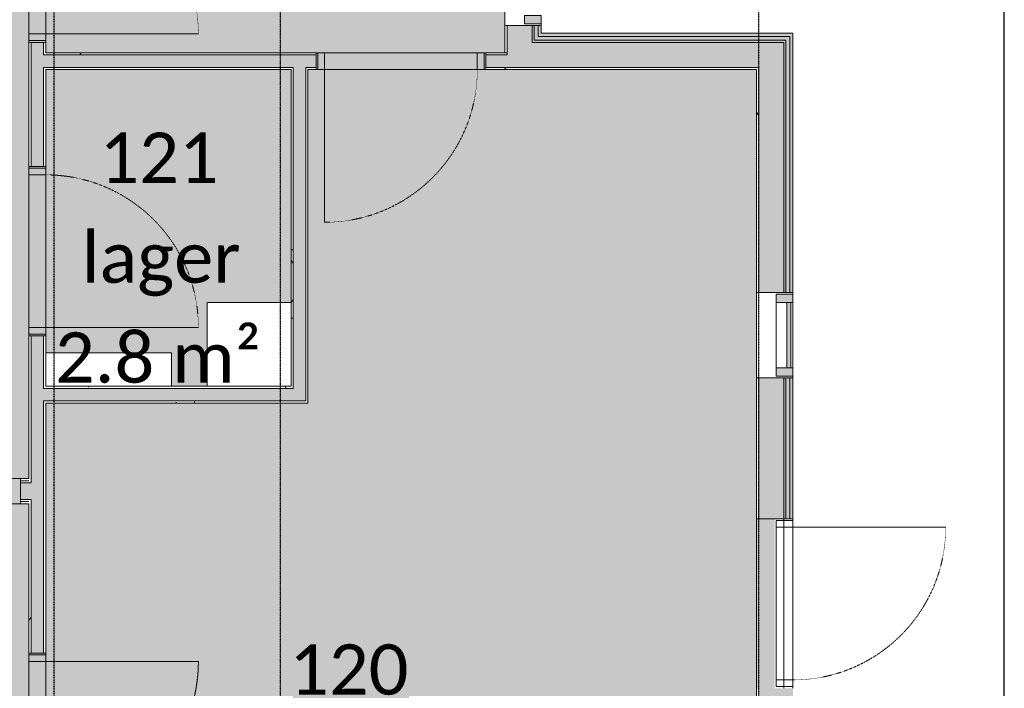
# Model space of a CAD drawing. Header units: millimetres. Extents: x -66110 to 16285, y -16697 to 38719.
# Tile 48 of 55: x -14005 to -8137, y 23600 to 27585. Entities that reach past the tile are written whole.
import ezdxf

# ---------------------------------------------------------------- set-up
doc = ezdxf.new("R2010")
doc.units = ezdxf.units.MM
for name, pattern in [('Dash 1mm', [2, 1, -1]), ('Grid Line', [5, 2, -1, 1, -1]), ('Overhead', [3.96875, 2.38125, -1.5875])]:
    doc.linetypes.add(name, pattern=pattern)
for name, color, linetype, lineweight in [('Curtain Panels', 7, 'Continuous', 9), ('Curtain Wall Mullions', 7, 'Continuous', 18), ('Doors', 7, 'Dash 1mm', 9), ('IfcAnnotation', 7, 'Continuous', 9), ('IfcCurtainWall', 7, 'Continuous', 9), ('IfcDoor', 7, 'Continuous', 9), ('IfcGrid', 7, 'Continuous', 9), ('IfcSlab', 7, 'Continuous', 9), ('IfcWall', 7, 'Continuous', 9), ('Not Exported', 7, 'Continuous', 9)]:
    doc.layers.add(name, color=color, linetype=linetype, lineweight=lineweight)
doc.layers.add('IfcFurniture', color=9, linetype='Continuous', lineweight=9, true_color=0x808080)
doc.styles.add('Calibri', font='calibri.ttf', dxfattribs={"height": 300})
pattern_1 = [(0, (0, 0), (812.8, 203.2), [67.056, -542.544, 67.056, -542.544, -3251.2]), (0, (0, 0), (812.8, 203.2), [-1219.2, 67.056, -1152.144, 67.056, -542.544, -1422.4]), (0, (0, 0), (812.8, 203.2), [-3048, 67.056, -339.344, 67.056, -948.944]), (120, (304.8, 101.6), (-582.3764, 602.3054), [67.056, -542.544, 67.056, -542.544, -3251.2]), (120, (304.8, 101.6), (-582.3764, 602.3054), [-1219.2, 67.056, -1152.144, 67.056, -542.544, -1422.4]), (120, (304.8, 101.6), (-582.3764, 602.3054), [-3048, 67.056, -339.344, 67.056, -948.944]), (240, (406.4, 508), (-230.4236, -805.5054), [67.056, -542.544, 67.056, -542.544, -3251.2]), (240, (406.4, 508), (-230.4236, -805.5054), [-1219.2, 67.056, -1152.144, 67.056, -542.544, -1422.4]), (240, (406.4, 508), (-230.4236, -805.5054), [-3048, 67.056, -339.344, 67.056, -948.944])]

# ---------------------------------------------------------------- blocks, each defined once
blk = doc.blocks.new('ARK_2119_70_0_rvt-1-plan 01 ny 200')
at = {"layer": 'IfcSlab'}
blk.add_line((-9396, 24610), (-9396, 23600), dxfattribs=at)
blk = doc.blocks.new('Dør Enkel - D10x21-1549421-plan 01 ny 200')
at = {"layer": 'Doors', "linetype": 'Continuous'}
for p, q in [((455, 50), (455, 960)), ((-495, -50), (-495, 50)), ((-495, 50), (-455, 50)), ((-455, 50), (-455, -50)), ((455, 50), (455, -50)), ((455, 50), (495, 50)), ((495, 50), (495, -50)), ((-455, -50), (-495, -50)), ((495, -50), (455, -50))]:
    blk.add_line(p, q, dxfattribs=at)
at = {"layer": 'Doors'}
blk.add_arc((455, 50), 910, 90, 180, dxfattribs=at)
at = {"layer": 'IfcDoor'}
for p, q in [((-455, 50), (455, 50)), ((-455, -50), (455, -50))]:
    blk.add_line(p, q, dxfattribs=at)
blk = doc.blocks.new('Dør Enkel_Glassfelt - D10x21__Glassfelt-1556728-plan 01 ny 200')
at = {"layer": 'Doors', "color": 150, "linetype": 'Continuous', "true_color": 0x0080ff}
blk.add_line((455, 50), (455, 960), dxfattribs=at)
at = {"layer": 'Doors', "linetype": 'Continuous'}
for p, q in [((-495, -50), (-495, 50)), ((-495, 50), (-455, 50)), ((-455, 50), (-455, -50)), ((455, 50), (455, -50)), ((455, 50), (495, 50)), ((495, 50), (495, -50)), ((-455, -50), (-495, -50)), ((495, -50), (455, -50))]:
    blk.add_line(p, q, dxfattribs=at)
at = {"layer": 'Doors'}
blk.add_arc((455, 50), 910, 90, 180, dxfattribs=at)
at = {"layer": 'IfcDoor'}
for p, q in [((-455, 50), (455, 50)), ((-455, -50), (455, -50))]:
    blk.add_line(p, q, dxfattribs=at)
blk = doc.blocks.new('Dør Enkel_Glassfelt - D10x21__Glassfelt-1552425-plan 01 ny 200')
at = {"layer": 'Doors', "linetype": 'Continuous'}
for p, q in [((-455, 50), (-495, 50)), ((-495, 50), (-495, -50)), ((-455, -50), (-455, 50)), ((455, -50), (455, 50)), ((495, 50), (455, 50)), ((495, -50), (495, 50)), ((-495, -50), (-455, -50)), ((455, -50), (495, -50))]:
    blk.add_line(p, q, dxfattribs=at)
at = {"layer": 'Doors', "color": 150, "linetype": 'Continuous', "true_color": 0x0080ff}
blk.add_line((455, -50), (455, -960), dxfattribs=at)
at = {"layer": 'Doors'}
blk.add_arc((455, -50), 910, 180, 270, dxfattribs=at)
at = {"layer": 'IfcDoor'}
for p, q in [((-455, 50), (455, 50)), ((-455, -50), (455, -50))]:
    blk.add_line(p, q, dxfattribs=at)
blk = doc.blocks.new('_furniture_boks instance - _furniture_boks instance-1749344-plan 01 ny 200')
at = {"layer": 'IfcFurniture'}
for p, q in [((375, 100), (-375, 100)), ((-375, 100), (-375, -100)), ((375, -100), (375, 100)), ((-375, -100), (375, -100))]:
    blk.add_line(p, q, dxfattribs=at)
blk = doc.blocks.new('Rectangular Mullion - 50x100 høyre-1697099-plan 01 ny 200')
at = {"layer": 'IfcCurtainWall', "true_color": 0xa62f11}
h = blk.add_hatch(color=24, dxfattribs=at)
h.paths.add_polyline_path([(0, 50), (-1, 50), (0, -50)])
h.paths.add_polyline_path([(-10, 50), (-60, 50), (-60, -50), (-10, -50)])
at = {"layer": 'Curtain Wall Mullions'}
for p, q in [((-60, 50), (-60, -50)), ((-10, 50), (-60, 50)), ((-10, -50), (-10, 50)), ((0, 50), (-1, 50)), ((-1, 50), (-1, -50)), ((0, -50), (0, 50)), ((-60, -50), (-10, -50)), ((-1, -50), (0, -50))]:
    blk.add_line(p, q, dxfattribs=at)
blk = doc.blocks.new('System Panel - Gf100-1568728-plan 01 ny 200')
at = {"layer": 'IfcCurtainWall', "true_color": 0x80ffff}
blk.add_hatch(color=131, dxfattribs=at).paths.add_polyline_path([(-195, -12.5), (-195, -37.5), (195, -37.5), (195, -12.5), (37.2, -12.5)])
at = {"layer": 'Curtain Panels'}
for p, q in [((-195, -12.5), (195, -12.5)), ((-195, -37.5), (-195, -12.5)), ((195, -37.5), (-195, -37.5)), ((195, -37.5), (195, -12.5))]:
    blk.add_line(p, q, dxfattribs=at)
blk = doc.blocks.new('Rectangular Mullion - 50x100 høyre-1566875-plan 01 ny 200')
at = {"layer": 'IfcCurtainWall'}
for p, q in [((-17599.6, 32604.1), (-17989.6, 32604.1)), ((-17989.6, 32504.1), (-17599.6, 32504.1))]:
    blk.add_line(p, q, dxfattribs=at)
blk = doc.blocks.new('Rectangular Mullion - 50x100 venstre-V15-plan 01 ny 200')
at = {"layer": 'IfcCurtainWall', "lineweight": 18, "true_color": 0xa62f11}
h = blk.add_hatch(color=24, dxfattribs=at)
h.paths.add_polyline_path([(-60, -50), (-60, 50), (-10, 50), (-10, -50)])
h.paths.add_polyline_path([(-1, 50), (0, 50), (-1, -17.5)])
at = {"layer": 'Curtain Wall Mullions'}
for p, q in [((-60, 50), (-60, -50)), ((-60, 50), (-10, 50)), ((-10, -50), (-10, 50)), ((0, 50), (-1, 50)), ((-1, 50), (-1, -50)), ((0, -50), (0, 50)), ((-60, -50), (-10, -50)), ((0, -50), (-1, -50))]:
    blk.add_line(p, q, dxfattribs=at)
blk = doc.blocks.new('Rectangular Mullion - 50x100 høyre-V16-plan 01 ny 200')
at = {"layer": 'IfcCurtainWall', "true_color": 0xa62f11}
h = blk.add_hatch(color=24, dxfattribs=at)
h.paths.add_polyline_path([(0, 50), (-1, 50), (0, -17.5)])
h.paths.add_polyline_path([(-10, -17.5), (-10, 50), (-60, 50), (-60, -50), (-10, -50)])
at = {"layer": 'Curtain Wall Mullions'}
for p, q in [((-60, 50), (-60, -50)), ((-60, 50), (-10, 50)), ((-10, -50), (-10, 50)), ((0, 50), (-1, 50)), ((-1, 50), (-1, -50)), ((0, -50), (0, 50)), ((-60, -50), (-10, -50)), ((0, -50), (-1, -50))]:
    blk.add_line(p, q, dxfattribs=at)
blk = doc.blocks.new('_furniture_boks instance - _furniture_boks instance-1749343-plan 01 ny 200')
at = {"layer": 'IfcFurniture'}
for p, q in [((250, 250), (-250, 250)), ((-250, 250), (-250, -250)), ((250, -250), (250, 250)), ((-250, -250), (250, -250))]:
    blk.add_line(p, q, dxfattribs=at)
blk = doc.blocks.new('Dør Enkel_Glassfelt - YD 10x21 glassfelt-1572826-plan 01 ny 200')
at = {"layer": 'Doors', "linetype": 'Continuous'}
for p, q in [((-455, -8.3), (-495, -8.3)), ((-495, -8.3), (-495, -108.3)), ((-455, -108.3), (-455, -8.3)), ((455, -108.3), (455, -8.3)), ((495, -8.3), (455, -8.3)), ((495, -108.3), (495, -8.3)), ((-495, -108.3), (-455, -108.3)), ((455, -108.3), (495, -108.3))]:
    blk.add_line(p, q, dxfattribs=at)
at = {"layer": 'Doors', "color": 150, "linetype": 'Continuous', "true_color": 0x0080ff}
blk.add_line((455, -108.3), (455, -1018.3), dxfattribs=at)
at = {"layer": 'Doors'}
blk.add_arc((455, -108.3), 910, 180, 270, dxfattribs=at)
at = {"layer": 'IfcDoor'}
for p, q in [((-455, -8.3), (455, -8.3)), ((-455, -108.3), (455, -108.3))]:
    blk.add_line(p, q, dxfattribs=at)

msp = doc.modelspace()

# ---------------------------------------------------------------- hatches: boundary and pattern name
at = {"layer": 'IfcWall', "true_color": 0xffffcd}
h = msp.add_hatch(color=7, dxfattribs=at)
h.paths.add_polyline_path([(-10950, 27300), (-10950, 27550), (-11100, 27550), (-11100, 27300), (-11072.8, 27300)])
h.paths.add_polyline_path([(-11100, 29460), (-10950, 29460), (-10950, 29701.8), (-11100, 29701.8)])
h.paths.add_polyline_path([(-10950, 30474.4), (-10950, 31050), (-11100, 30900), (-11100, 30474.4)])
at = {"layer": 'IfcWall', "true_color": 0x787878}
h = msp.add_hatch(dxfattribs=at)
h.set_pattern_fill('FP_1', color=8, style=0, pattern_type=2)
h.set_pattern_definition(pattern_1)
h.paths.add_polyline_path([(-11112.5, 27387.5), (-11100, 27387.5), (-11100, 27550), (-11112.5, 27550)])
h.paths.add_polyline_path([(-11100, 29460), (-11100, 29701.8), (-11112.5, 29701.8), (-11112.5, 29460)])
h.paths.add_polyline_path([(-11112.5, 30474.4), (-11100, 30474.4), (-11100, 30917.7), (-11112.5, 30905.2), (-11112.5, 30570.3)])
h = msp.add_hatch(color=8, dxfattribs=at)
h.paths.add_polyline_path([(-10950, 27450), (-10938, 27450), (-10938, 27550), (-10950, 27550), (-10950, 27462)])
h.paths.add_polyline_path([(-10950, 29460), (-10938, 29460), (-10938, 29701.8), (-10950, 29701.8)])
h.paths.add_polyline_path([(-10950, 30474.4), (-10938, 30474.4), (-10938, 30849.9), (-10950, 30837.9), (-10950, 30570.3)])
at = {"layer": 'IfcWall', "true_color": 0xf0f0f0}
h = msp.add_hatch(color=7, dxfattribs=at)
h.paths.add_polyline_path([(-10915, 27462), (-10915, 27550), (-10938, 27550), (-10938, 27462)])
h.paths.add_polyline_path([(-10938, 29460), (-10915, 29460), (-10915, 29701.8), (-10938, 29701.8)])
h.paths.add_polyline_path([(-10938, 30474.4), (-10915, 30474.4), (-10915, 30855.9), (-10938, 30832.9), (-10938, 30570.3)])
at = {"layer": 'IfcWall', "true_color": 0xa62f11}
h = msp.add_hatch(color=24, dxfattribs=at)
h.paths.add_polyline_path([(-10915, 27485), (-10896, 27485), (-10896, 27550), (-10915, 27550), (-10915, 27504)])
h.paths.add_polyline_path([(-10896, 29460), (-10896, 29701.8), (-10915, 29701.8), (-10915, 29460)])
h.paths.add_polyline_path([(-10896, 30474.4), (-10896, 30842.4), (-10915, 30823.4), (-10915, 30474.4)])
at = {"layer": 'IfcWall', "true_color": 0x787878}
h = msp.add_hatch(dxfattribs=at)
h.set_pattern_fill('FP_1', color=8, style=0, pattern_type=2)
h.set_pattern_definition(pattern_1)
h.paths.add_polyline_path([(-13950, 21587.6), (-13937.5, 21587.6), (-13937.5, 22800), (-13950, 22800), (-13950, 21600.1)])
h.paths.add_polyline_path([(-13950, 23810), (-13937.5, 23810), (-13937.5, 24725), (-13950, 24725), (-13950, 24700)])
h.paths.add_polyline_path([(-13950, 24825), (-13937.5, 24825), (-13937.5, 25700), (-13950, 25700), (-13950, 24837.5)])
h.paths.add_polyline_path([(-13937.5, 26710), (-13937.5, 27450), (-13950, 27450), (-13950, 26710)])
h.paths.add_polyline_path([(-13937.5, 28460), (-13937.5, 28750), (-13950, 28750), (-13950, 28460)])
at = {"layer": 'IfcWall', "true_color": 0xffffcd}
h = msp.add_hatch(color=7, dxfattribs=at)
h.paths.add_polyline_path([(-13937.5, 21600.1), (-13862.5, 21600.1), (-13862.5, 22800), (-13937.5, 22800), (-13937.5, 21675.1)])
h.paths.add_polyline_path([(-13862.5, 23810), (-13862.5, 25700), (-13937.5, 25700), (-13937.5, 23810)])
h.paths.add_polyline_path([(-13937.5, 26710), (-13862.5, 26710.6), (-13862.5, 27450), (-13937.5, 27450), (-13937.5, 26710.6)])
h.paths.add_polyline_path([(-13937.5, 28460), (-13862.5, 28460), (-13862.5, 28750), (-13937.5, 28750)])
at = {"layer": 'IfcWall', "true_color": 0x787878}
h = msp.add_hatch(dxfattribs=at)
h.set_pattern_fill('FP_1', color=8, style=0, pattern_type=2)
h.set_pattern_definition(pattern_1)
h.paths.add_polyline_path([(-13850, 21675.1), (-13850, 22800), (-13862.5, 22800), (-13862.5, 21675.1)])
h.paths.add_polyline_path([(-13850, 23810), (-13850, 25312.5), (-13862.5, 25312.5), (-13862.5, 23810)])
h.paths.add_polyline_path([(-13862.5, 25387.5), (-13850, 25387.5), (-13850, 25700), (-13862.5, 25700), (-13862.5, 25400)])
h.paths.add_polyline_path([(-13862.5, 26710), (-13850, 26710.6), (-13850, 27300), (-13862.5, 27300), (-13862.5, 26710.6)])
h.paths.add_polyline_path([(-13862.5, 27375), (-13850, 27375), (-13850, 27450), (-13862.5, 27450), (-13862.5, 27387.5)])
h.paths.add_polyline_path([(-13850, 28460), (-13850, 28750), (-13862.5, 28750), (-13862.5, 28460)])
at = {"layer": 'IfcWall', "true_color": 0xf0f0f0}
msp.add_hatch(color=7, dxfattribs=at).paths.add_polyline_path([(-9415, 27462), (-9415, 27485), (-10915, 27485), (-10915, 27462), (-9438, 27462)])
at = {"layer": 'IfcWall', "true_color": 0xa62f11}
msp.add_hatch(color=24, dxfattribs=at).paths.add_polyline_path([(-10896, 27485), (-9396, 27485), (-9396, 27504), (-10896, 27504)])
h = msp.add_hatch(color=24, dxfattribs=at)
h.paths.add_polyline_path([(-9396, 18396), (-9396, 18612.5), (-9415, 18612.5), (-9415, 18396)])
h.paths.add_polyline_path([(-9415, 20512.5), (-9396, 20512.5), (-9396, 20660), (-9415, 20660)])
h.paths.add_polyline_path([(-9415, 22570), (-9396, 22570), (-9396, 23600), (-9415, 23600)])
h.paths.add_polyline_path([(-9396, 26012.7), (-9396, 27485), (-9415, 27485), (-9415, 26012.7)])
at = {"layer": 'IfcWall', "true_color": 0xffffcd}
msp.add_hatch(color=7, dxfattribs=at).paths.add_polyline_path([(-10950, 27300), (-9450, 27300), (-9450, 27450), (-10950, 27450), (-10950, 27353.9)])
at = {"layer": 'IfcWall', "true_color": 0x787878}
msp.add_hatch(color=8, dxfattribs=at).paths.add_polyline_path([(-10896, 27450), (-9438, 27450), (-9438, 27462), (-10938, 27462), (-10938, 27450), (-10915, 27450)])
h = msp.add_hatch(color=8, dxfattribs=at)
h.paths.add_polyline_path([(-9438, 18438), (-9438, 18612.5), (-9450, 18612.5), (-9450, 18438)])
h.paths.add_polyline_path([(-9450, 20512.5), (-9438, 20512.5), (-9438, 20660), (-9450, 20660)])
h.paths.add_polyline_path([(-9450, 22570), (-9438, 22570), (-9438, 23600), (-9450, 23600)])
h.paths.add_polyline_path([(-9438, 26012.7), (-9438, 27450), (-9450, 27450), (-9450, 26012.7)])
at = {"layer": 'IfcWall', "true_color": 0xf0f0f0}
h = msp.add_hatch(color=7, dxfattribs=at)
h.paths.add_polyline_path([(-9415, 18415), (-9415, 18612.5), (-9438, 18612.5), (-9438, 18415)])
h.paths.add_polyline_path([(-9438, 20512.5), (-9415, 20512.5), (-9415, 20660), (-9438, 20660)])
h.paths.add_polyline_path([(-9438, 22570), (-9415, 22570), (-9415, 23600), (-9438, 23600)])
h.paths.add_polyline_path([(-9415, 26012.7), (-9415, 27462), (-9438, 27462), (-9438, 26012.7)])
at = {"layer": 'IfcWall', "true_color": 0xffffcd}
h = msp.add_hatch(color=7, dxfattribs=at)
h.paths.add_polyline_path([(-12287.5, 27300), (-12237.5, 27300), (-12237.5, 27375), (-13862.5, 27375), (-13862.5, 27300), (-12300, 27300)])
h.paths.add_polyline_path([(-11112.5, 27300), (-11100, 27300), (-11100, 27375), (-11227.5, 27375), (-11227.5, 27300)])
at = {"layer": 'IfcWall', "true_color": 0x787878}
h = msp.add_hatch(dxfattribs=at)
h.set_pattern_fill('FP_1', color=8, style=0, pattern_type=2)
h.set_pattern_definition(pattern_1)
h.paths.add_polyline_path([(-13850, 27375), (-12237.5, 27375), (-12237.5, 27387.5), (-13850, 27387.5)])
h.paths.add_polyline_path([(-11100, 27375), (-11100, 27387.5), (-11227.5, 27387.5), (-11227.5, 27375), (-11112.5, 27375)])
h = msp.add_hatch(dxfattribs=at)
h.set_pattern_fill('FP_1', color=8, style=0, pattern_type=2)
h.set_pattern_definition(pattern_1)
h.paths.add_polyline_path([(-12375, 27287.5), (-12375, 27300), (-13850, 27300), (-13850, 27287.5), (-12387.5, 27287.5)])
h.paths.add_polyline_path([(-12300, 27287.5), (-12237.5, 27287.5), (-12237.5, 27300), (-12300, 27300)])
h.paths.add_polyline_path([(-11227.5, 27287.5), (-11100, 27287.5), (-11100, 27300), (-11227.5, 27300)])
at = {"layer": 'IfcWall', "lineweight": 5, "true_color": 0xffffcd}
for points in [[(-12375, 25387.5), (-12300, 25387.5), (-12300, 27300), (-12375, 27300), (-12375, 25400)], [(-12300, 25312.5), (-12300, 25387.5), (-13862.5, 25387.5), (-13862.5, 25312.5), (-12375, 25312.5)]]:
    msp.add_hatch(color=7, dxfattribs=at).paths.add_polyline_path(points)
at = {"layer": 'IfcWall', "true_color": 0x787878}
h = msp.add_hatch(dxfattribs=at)
h.set_pattern_fill('FP_1', color=8, style=0, pattern_type=2)
h.set_pattern_definition(pattern_1)
h.paths.add_polyline_path([(-9600, 27287.5), (-9600, 27300), (-11100, 27300), (-11100, 27287.5), (-9612.5, 27287.5)])
at = {"layer": 'IfcWall', "true_color": 0xffffcd}
h = msp.add_hatch(color=7, dxfattribs=at)
h.paths.add_polyline_path([(-9600, 18450), (-9450, 18450), (-9450, 18612.5), (-9600, 18612.5), (-9600, 18600)])
h.paths.add_polyline_path([(-9450, 20512.5), (-9450, 20660), (-9600, 20660), (-9600, 20512.5), (-9463.5, 20512.5)])
h.paths.add_polyline_path([(-9463.5, 22570), (-9450, 22570), (-9450, 23600), (-9600, 23600), (-9600, 22570)])
h.paths.add_polyline_path([(-9463.5, 26012.7), (-9450, 26012.7), (-9450, 27300), (-9600, 27300), (-9600, 26012.7)])
at = {"layer": 'IfcWall', "true_color": 0x787878}
h = msp.add_hatch(dxfattribs=at)
h.set_pattern_fill('FP_1', color=8, style=0, pattern_type=2)
h.set_pattern_definition(pattern_1)
h.paths.add_polyline_path([(-12375, 25400), (-12375, 27287.5), (-12387.5, 27287.5), (-12387.5, 25400)])
h = msp.add_hatch(dxfattribs=at)
h.set_pattern_fill('FP_1', color=8, style=0, pattern_type=2)
h.set_pattern_definition(pattern_1)
h.paths.add_polyline_path([(-12287.5, 25312.5), (-12287.5, 27287.5), (-12300, 27287.5), (-12300, 25312.5)])
h = msp.add_hatch(dxfattribs=at)
h.set_pattern_fill('FP_1', color=8, style=0, pattern_type=2)
h.set_pattern_definition(pattern_1)
h.paths.add_polyline_path([(-9612.5, 18600), (-9600, 18600), (-9600, 18612.5), (-9612.5, 18612.5)])
h.paths.add_polyline_path([(-9600, 20512.5), (-9600, 20660), (-9612.5, 20660), (-9612.5, 20512.5)])
h.paths.add_polyline_path([(-9600, 22570), (-9600, 23600), (-9612.5, 23600), (-9612.5, 22570)])
h.paths.add_polyline_path([(-9612.5, 26012.7), (-9600, 26012.7), (-9600, 27287.5), (-9612.5, 27287.5), (-9612.5, 26710.6)])
h = msp.add_hatch(dxfattribs=at)
h.set_pattern_fill('FP_1', color=8, style=0, pattern_type=2)
h.set_pattern_definition(pattern_1)
h.paths.add_polyline_path([(-9600, 24610), (-9600, 25450), (-9612.5, 25450), (-9612.5, 24610)])
h.paths.add_polyline_path([(-9612.5, 25960), (-9600, 25960), (-9600, 26012.7), (-9612.5, 26012.7)])
at = {"layer": 'IfcWall', "true_color": 0xffffcd}
h = msp.add_hatch(color=7, dxfattribs=at)
h.paths.add_polyline_path([(-9463.5, 24610), (-9450, 24610), (-9450, 25450), (-9600, 25450), (-9600, 24610)])
h.paths.add_polyline_path([(-9463.5, 25960), (-9450, 25960), (-9450, 26012.7), (-9600, 26012.7), (-9600, 25960)])
at = {"layer": 'IfcWall', "true_color": 0x787878}
h = msp.add_hatch(color=8, dxfattribs=at)
h.paths.add_polyline_path([(-9438, 24610), (-9438, 25450), (-9450, 25450), (-9450, 24610)])
h.paths.add_polyline_path([(-9438, 25960), (-9438, 26012.7), (-9450, 26012.7), (-9450, 25960)])
at = {"layer": 'IfcWall', "true_color": 0xf0f0f0}
h = msp.add_hatch(color=7, dxfattribs=at)
h.paths.add_polyline_path([(-9415, 24610), (-9415, 25450), (-9438, 25450), (-9438, 24610)])
h.paths.add_polyline_path([(-9438, 25960), (-9415, 25960), (-9415, 26012.7), (-9438, 26012.7)])
at = {"layer": 'IfcWall', "true_color": 0xa62f11}
h = msp.add_hatch(color=24, dxfattribs=at)
h.paths.add_polyline_path([(-9396, 24610), (-9396, 25450), (-9415, 25450), (-9415, 24610)])
h.paths.add_polyline_path([(-9415, 25960), (-9396, 25960), (-9396, 26012.7), (-9415, 26012.7)])
at = {"layer": 'IfcWall', "true_color": 0x787878}
h = msp.add_hatch(dxfattribs=at)
h.set_pattern_fill('FP_1', color=8, style=0, pattern_type=2)
h.set_pattern_definition(pattern_1)
h.paths.add_polyline_path([(-12375, 25387.5), (-12375, 25400), (-13850, 25400), (-13850, 25387.5), (-12387.5, 25387.5)])
h = msp.add_hatch(dxfattribs=at)
h.set_pattern_fill('FP_1', color=8, style=0, pattern_type=2)
h.set_pattern_definition(pattern_1)
h.paths.add_polyline_path([(-13850, 25300), (-12287.5, 25300), (-12287.5, 25312.5), (-13850, 25312.5)])
h = msp.add_hatch(dxfattribs=at)
h.set_pattern_fill('FP_1', color=8, style=0, pattern_type=2)
h.set_pattern_definition(pattern_1)
h.paths.add_polyline_path([(-15600, 24837.5), (-15010, 24837.5), (-15010, 24850), (-15600, 24850)])
h.paths.add_polyline_path([(-14000, 24837.5), (-13950, 24837.5), (-13950, 24850), (-14000, 24850)])
h = msp.add_hatch(dxfattribs=at)
h.set_pattern_fill('FP_1', color=8, style=0, pattern_type=2)
h.set_pattern_definition(pattern_1)
h.paths.add_polyline_path([(-13950, 24825), (-13950, 24837.5), (-14000, 24837.5), (-14000, 24825)])
h.paths.add_polyline_path([(-15578.8, 24825), (-15010, 24825), (-15010, 24837.5), (-15600, 24837.5), (-15600, 24825)])
at = {"layer": 'IfcWall', "lineweight": 5, "true_color": 0xffffcd}
h = msp.add_hatch(color=7, dxfattribs=at)
h.paths.add_polyline_path([(-13950, 24725), (-13937.5, 24725), (-13937.5, 24825), (-14000, 24825), (-14000, 24725)])
h.paths.add_polyline_path([(-15578.8, 24725), (-15010, 24725), (-15010, 24825), (-15600, 24825), (-15600, 24725)])
at = {"layer": 'IfcWall', "true_color": 0x787878}
h = msp.add_hatch(dxfattribs=at)
h.set_pattern_fill('FP_1', color=8, style=0, pattern_type=2)
h.set_pattern_definition(pattern_1)
h.paths.add_polyline_path([(-14000, 24712.5), (-13950, 24712.5), (-13950, 24725), (-14000, 24725)])
h.paths.add_polyline_path([(-15010, 24712.5), (-15010, 24725), (-15600, 24725), (-15600, 24712.5), (-15256.9, 24712.5)])
h = msp.add_hatch(dxfattribs=at)
h.set_pattern_fill('FP_1', color=8, style=0, pattern_type=2)
h.set_pattern_definition(pattern_1)
h.paths.add_polyline_path([(-13950, 24700), (-13950, 24712.5), (-14000, 24712.5), (-14000, 24700)])
h.paths.add_polyline_path([(-15578.8, 24700), (-15010, 24700), (-15010, 24712.5), (-15600, 24712.5), (-15600, 24700)])
at = {"layer": 'Not Exported', "true_color": 0xedfae6}
h = msp.add_hatch(color=7, dxfattribs=at)
h.paths.add_polyline_path([(-12237.5, 27337.5), (-11227.5, 27337.5), (-11227.5, 27387.5), (-11112.5, 27387.5), (-11112.5, 30905.2), (-9617.7, 32400), (-11021.3, 33803.6), (-12110.2, 32714.7), (-12437.3, 32387.6), (-13850, 32387.6), (-13850, 28460), (-13900, 28460), (-13900, 27450), (-13850, 27450), (-13850, 27387.5), (-12237.5, 27387.5), (-12237.5, 27375)])
h.paths.add_polyline_path([(-13128.8, 28622.6), (-13553.1, 29046.9), (-12987.4, 29612.6), (-12138.9, 29612.6), (-13093.5, 28658)])
for points in [[(-14000, 24775), (-14000, 24850), (-13950, 24850), (-13950, 25700), (-13900, 25700), (-13900, 26710), (-13950, 26710.6), (-13950, 27450), (-13900, 27450), (-13900, 28460), (-13950, 28460), (-13950, 28750), (-14000, 28750), (-14000, 29387.6), (-14550, 29387.6), (-14550, 32387.6), (-16869.6, 32387.6), (-16869.6, 29387.6), (-17419.6, 29387.6), (-17419.6, 29240.1), (-18202.5, 29240.1), (-18202.5, 29360.1), (-19412.5, 29360.1), (-19412.5, 28787.6), (-20012.5, 28787.6), (-20012.5, 28450), (-20062.5, 28450), (-20062.5, 27440), (-20012.5, 27440), (-20012.5, 27350), (-18962.5, 27350), (-18962.5, 27287.5), (-17952.5, 27287.5), (-17952.5, 27350), (-17689.6, 27350), (-17689.6, 27500), (-15889.6, 27500), (-15889.6, 27350), (-15600, 27350), (-15600, 27175), (-15650, 27175), (-15650, 26365), (-15600, 26365), (-15600, 24850), (-15010, 24850), (-15010, 24775), (-14613.2, 24775)], [(-18347, 10712.5), (-15312.5, 10712.5), (-15312.5, 12312.5), (-12462.5, 12312.5), (-12462.5, 16420), (-12354.3, 16420), (-12354.3, 18230), (-12462.5, 18230), (-12462.5, 18612.5), (-12375, 18612.5), (-12375, 21587.6), (-13950, 21587.6), (-13950, 22800), (-13900, 22800), (-13900, 23810), (-13950, 23810), (-13950.7, 24700), (-14000, 24700), (-14000, 24775), (-15010, 24775), (-15010, 24700), (-15600, 24700), (-15600, 23500), (-15650, 23500), (-15650, 22490), (-15600, 22490), (-15600, 22125), (-18450, 22125), (-18450, 21695.8), (-18500, 21695.8), (-18500, 20850), (-18450, 20850), (-18450, 18760), (-18500, 18760), (-18500, 17750), (-18450, 17750), (-18450, 16400), (-18500, 16400), (-18500, 14590), (-18450, 14590), (-18450, 12450), (-18500, 12450), (-18500, 11440), (-18450, 11440), (-18450, 10712.5)]]:
    msp.add_hatch(color=7, dxfattribs=at).paths.add_polyline_path(points)
at = {"layer": 'Not Exported', "true_color": 0xdee9dc}
h = msp.add_hatch(color=254, dxfattribs=at)
h.paths.add_polyline_path([(-12275.6, 18612.5), (-9612.5, 18612.5), (-9612.5, 23600), (-9504.3, 23600), (-9504.3, 24610), (-9612.5, 24610), (-9612.5, 27287.5), (-11227.5, 27287.5), (-11227.5, 27337.5), (-12237.5, 27337.5), (-12237.5, 27287.5), (-12287.5, 27287.5), (-12287.5, 25300), (-13850, 25300), (-13850, 23810), (-13900, 23810), (-13900, 22800), (-13850, 22800), (-13850, 21687.6), (-12462.5, 21687.6), (-12462.5, 21762.6), (-12287.5, 21762.6), (-12287.5, 18612.5)])
h.paths.add_polyline_path([(-10491.3, 18976), (-10536.6, 18982), (-10578.8, 18999.5), (-10615.1, 19027.3), (-10642.9, 19063.5), (-10660.4, 19105.7), (-10666.3, 19151), (-10660.4, 19196.3), (-10648.4, 19225.1), (-10814.2, 19225.1), (-10802.3, 19196.3), (-10796.3, 19151), (-10802.3, 19105.7), (-10819.8, 19063.5), (-10847.6, 19027.3), (-10886.5, 18998.3), (-10926, 18982), (-10971.3, 18976), (-11016.6, 18982), (-11058.8, 18999.5), (-11095.1, 19027.3), (-11122.9, 19063.5), (-11140.4, 19105.7), (-11146.3, 19151), (-11140.4, 19196.3), (-11128.4, 19225.1), (-11340.6, 19225.1), (-11340.6, 19437.3), (-11369.4, 19425.4), (-11414.7, 19419.4), (-11460, 19425.4), (-11502.2, 19442.8), (-11538.5, 19470.7), (-11568.6, 19512.5), (-11583.7, 19549.1), (-11589.7, 19594.4), (-11583.7, 19639.7), (-11566.3, 19681.9), (-11538.5, 19718.1), (-11502.2, 19746), (-11460, 19763.4), (-11414.7, 19769.4), (-11369.4, 19763.4), (-11340.6, 19751.5), (-11340.6, 19917.3), (-11369.4, 19905.4), (-11414.7, 19899.4), (-11460, 19905.4), (-11502.2, 19922.8), (-11538.5, 19950.7), (-11566.3, 19986.9), (-11583.7, 20029.1), (-11589.7, 20074.4), (-11583.7, 20119.7), (-11566.3, 20161.9), (-11538.5, 20198.1), (-11502.2, 20226), (-11460, 20243.4), (-11414.7, 20249.4), (-11369.4, 20243.4), (-11340.6, 20231.5), (-11340.6, 20425.1), (-11107, 20425.1), (-11118.9, 20453.9), (-11124.9, 20499.2), (-11118.9, 20544.5), (-11101.5, 20586.7), (-11073.7, 20622.9), (-11037.4, 20650.8), (-10995.2, 20668.2), (-10949.9, 20674.2), (-10904.6, 20668.2), (-10862.4, 20650.8), (-10826.2, 20622.9), (-10798.4, 20586.7), (-10780.9, 20544.5), (-10774.9, 20499.2), (-10780.9, 20453.9), (-10792.8, 20425.1), (-10627, 20425.1), (-10638.9, 20453.9), (-10644.9, 20499.2), (-10638.9, 20544.5), (-10621.5, 20586.7), (-10593.7, 20622.9), (-10557.4, 20650.8), (-10515.2, 20668.2), (-10469.9, 20674.2), (-10424.6, 20668.2), (-10382.4, 20650.8), (-10346.2, 20622.9), (-10318.4, 20586.7), (-10300.9, 20544.5), (-10294.9, 20499.2), (-10300.9, 20453.9), (-10312.8, 20425.1), (-10140.6, 20425.1), (-10140.6, 20212.9), (-10107.2, 20225.4), (-10066.5, 20230.8), (-10021.2, 20224.8), (-9979, 20207.4), (-9942.8, 20179.6), (-9915, 20143.3), (-9897.5, 20101.1), (-9891.5, 20055.8), (-9897.5, 20010.5), (-9915, 19968.3), (-9942.8, 19932.1), (-9979, 19904.3), (-10021.2, 19886.8), (-10066.5, 19880.8), (-10111.8, 19886.8), (-10140.6, 19898.7), (-10140.6, 19732.9), (-10107.2, 19745.4), (-10066.5, 19750.8), (-10021.2, 19744.8), (-9979, 19727.4), (-9942.8, 19699.6), (-9915, 19663.3), (-9897.5, 19621.1), (-9891.5, 19575.8), (-9897.5, 19530.5), (-9915, 19488.3), (-9942.8, 19452.1), (-9979, 19424.3), (-10021.2, 19406.8), (-10066.5, 19400.8), (-10111.8, 19406.8), (-10140.6, 19418.7), (-10140.6, 19225.1), (-10334.2, 19225.1), (-10322.3, 19196.3), (-10316.3, 19151), (-10322.3, 19105.7), (-10344.3, 19057.6), (-10367.6, 19027.3), (-10403.8, 18999.5), (-10446, 18982)])
h.paths.add_polyline_path([(-10491.3, 21138.5), (-10536.6, 21144.5), (-10578.8, 21161.9), (-10615.1, 21189.8), (-10642.9, 21226), (-10660.4, 21268.2), (-10666.3, 21313.5), (-10660.4, 21358.8), (-10648.4, 21387.6), (-10814.2, 21387.6), (-10802.3, 21358.8), (-10796.3, 21313.5), (-10802.3, 21268.2), (-10819.8, 21226), (-10847.6, 21189.8), (-10883.8, 21161.9), (-10926, 21144.5), (-10971.3, 21138.5), (-11016.6, 21144.5), (-11058.8, 21161.9), (-11095.1, 21189.8), (-11122.9, 21226), (-11140.4, 21268.2), (-11146.3, 21313.5), (-11140.4, 21358.8), (-11128.4, 21387.6), (-11340.6, 21387.6), (-11340.6, 21599.8), (-11369.4, 21587.9), (-11414.7, 21581.9), (-11460, 21587.9), (-11502.2, 21605.3), (-11541.9, 21637.6), (-11566.3, 21669.4), (-11583.7, 21711.6), (-11589.7, 21756.9), (-11583.7, 21802.2), (-11566.3, 21844.4), (-11538.5, 21880.6), (-11502.2, 21908.4), (-11460, 21925.9), (-11414.7, 21931.9), (-11369.4, 21925.9), (-11340.6, 21914), (-11340.6, 22079.8), (-11369.4, 22067.9), (-11414.7, 22061.9), (-11460, 22067.9), (-11504, 22086.7), (-11538.5, 22113.1), (-11566.3, 22149.4), (-11583.7, 22191.6), (-11589.7, 22236.9), (-11583.7, 22282.2), (-11566.3, 22324.4), (-11538.5, 22360.6), (-11502.2, 22388.4), (-11460, 22405.9), (-11414.7, 22411.9), (-11369.4, 22405.9), (-11340.6, 22394), (-11340.6, 22587.6), (-11107, 22587.6), (-11118.9, 22616.4), (-11124.9, 22661.7), (-11118.9, 22707), (-11101.5, 22749.2), (-11073.7, 22785.4), (-11036.9, 22813.5), (-10995.2, 22830.7), (-10949.9, 22836.7), (-10904.6, 22830.7), (-10862.4, 22813.2), (-10826.2, 22785.4), (-10798.4, 22749.2), (-10780.9, 22707), (-10774.9, 22661.7), (-10780.9, 22616.4), (-10792.8, 22587.6), (-10627, 22587.6), (-10638.9, 22616.4), (-10644.9, 22661.7), (-10638.9, 22707), (-10621.5, 22749.2), (-10593.7, 22785.4), (-10557.4, 22813.2), (-10515.2, 22830.7), (-10469.9, 22836.7), (-10424.6, 22830.7), (-10382.4, 22813.2), (-10346.2, 22785.4), (-10318.4, 22749.2), (-10300.9, 22707), (-10294.9, 22661.7), (-10300.9, 22616.4), (-10312.8, 22587.6), (-10140.6, 22587.6), (-10140.6, 22375.4), (-10106.3, 22388.1), (-10066.5, 22393.3), (-10021.2, 22387.3), (-9979, 22369.8), (-9942.8, 22342), (-9915, 22305.8), (-9897.5, 22263.6), (-9891.5, 22218.3), (-9897.5, 22173), (-9915, 22130.8), (-9942.8, 22094.6), (-9979, 22066.7), (-10021.2, 22049.3), (-10066.5, 22043.3), (-10111.8, 22049.3), (-10140.6, 22061.2), (-10140.6, 21895.4), (-10107.2, 21907.9), (-10066.5, 21913.3), (-10021.2, 21907.3), (-9979, 21889.8), (-9942.8, 21862), (-9915, 21825.8), (-9897.5, 21783.6), (-9891.5, 21738.3), (-9897.5, 21693), (-9915, 21650.8), (-9942.8, 21614.6), (-9979, 21586.7), (-10021.2, 21569.3), (-10073.7, 21564.2), (-10111.8, 21569.3), (-10140.6, 21581.2), (-10140.6, 21387.6), (-10334.2, 21387.6), (-10322.3, 21358.8), (-10316.3, 21313.5), (-10322.3, 21268.2), (-10339.8, 21226), (-10367.6, 21189.8), (-10403.8, 21161.9), (-10446, 21144.5)])
at = {"layer": 'Not Exported', "true_color": 0xe7e8db}
msp.add_hatch(color=254, dxfattribs=at).paths.add_polyline_path([(-13100, 25400), (-12887.5, 25400), (-12887.5, 25900), (-12387.5, 25900), (-12387.5, 27287.5), (-13850, 27287.5), (-13850, 26710), (-13900, 26710), (-13900, 25700), (-13850, 25700), (-13850, 25600), (-13100, 25600)])

# ---------------------------------------------------------------- linework, layer by layer
at = {"layer": 'IfcAnnotation', "linetype": 'Overhead', "lineweight": 25}
msp.add_line((-8136.5, 16400), (-8136.5, 28967.2), dxfattribs=at)
at = {"layer": 'IfcGrid', "color": 9, "linetype": 'Grid Line', "lineweight": 25, "true_color": 0xc0c0c0}
for p, q in [((-13800, -6068.3), (-13800, 34991.8)), ((-12450, -6068.3), (-12450, 34991.8)), ((-9600, -6068.3), (-9600, 34991.8))]:
    msp.add_line(p, q, dxfattribs=at)
at = {"layer": 'IfcSlab'}
msp.add_line((-9450, 23600), (-9450, 24610), dxfattribs=at)
at = {"layer": 'IfcWall'}
for p, q in [((-11112.5, 27550), (-11112.5, 29460)), ((-11100, 27375), (-11100, 27550)), ((-10950, 27450), (-10950, 27550)), ((-10938, 27462), (-10938, 27550)), ((-10915, 27485), (-10915, 27550)), ((-10896, 27560), (-10896, 27551)), ((-9415, 27485), (-10915, 27485)), ((-9415, 25960), (-9415, 27485)), ((-13937.5, 26710), (-13937.5, 27450)), ((-13862.5, 27375), (-13862.5, 27450)), ((-9450, 27450), (-10950, 27450)), ((-9438, 27462), (-10938, 27462)), ((-9450, 25960), (-9450, 27450)), ((-9438, 25960), (-9438, 27462)), ((-13862.5, 27375), (-12237.5, 27375)), ((-11227.5, 27375), (-11100, 27375)), ((-11100, 27387.5), (-11112.5, 27387.5)), ((-13862.5, 26710), (-13862.5, 27300)), ((-13862.5, 27300), (-12375, 27300)), ((-12375, 27300), (-12375, 25387.5)), ((-12300, 27300), (-12237.5, 27300)), ((-12300, 27300), (-12300, 25312.5)), ((-9600, 27300), (-11227.5, 27300)), ((-9600, 25960), (-9600, 27300)), ((-9612.5, 25450), (-9612.5, 25960)), ((-9396, 25959), (-9396, 25950)), ((-13937.5, 24825), (-13937.5, 25700)), ((-13862.5, 25387.5), (-13862.5, 25700)), ((-9600, 24610), (-9600, 25450)), ((-9450, 24610), (-9450, 25450)), ((-9438, 24610), (-9438, 25450)), ((-9415, 24610), (-9415, 25450)), ((-9396, 25460), (-9396, 25451)), ((-13862.5, 25387.5), (-12375, 25387.5)), ((-13862.5, 23810), (-13862.5, 25312.5)), ((-13862.5, 25312.5), (-12300, 25312.5)), ((-13950, 24837.5), (-14000, 24837.5)), ((-13937.5, 24825), (-14000, 24825)), ((-13937.5, 24725), (-14000, 24725)), ((-13950, 24712.5), (-14000, 24712.5)), ((-13937.5, 23810), (-13937.5, 24725))]:
    msp.add_line(p, q, dxfattribs=at)
at = {"layer": 'IfcWall', "lineweight": 18}
for p, q in [((-11112.5, 27387.5), (-11112.5, 27550)), ((-11112.5, 27550), (-10896, 27550)), ((-10896, 27504), (-10896, 27550)), ((-9396, 27504), (-10896, 27504)), ((-9396, 27504), (-9396, 25960)), ((-13950, 27450), (-13950, 26710)), ((-13850, 27450), (-13950, 27450)), ((-13850, 27387.5), (-13850, 27450)), ((-12237.5, 27387.5), (-13850, 27387.5)), ((-12237.5, 27287.5), (-12237.5, 27387.5)), ((-11112.5, 27387.5), (-11227.5, 27387.5)), ((-11227.5, 27387.5), (-11227.5, 27287.5)), ((-13850, 26710), (-13850, 27287.5)), ((-13850, 27287.5), (-12387.5, 27287.5)), ((-12387.5, 27287.5), (-12387.5, 25900)), ((-12287.5, 27287.5), (-12237.5, 27287.5)), ((-12287.5, 25300), (-12287.5, 27287.5)), ((-11227.5, 27287.5), (-9612.5, 27287.5)), ((-9612.5, 27287.5), (-9612.5, 25960)), ((-13950, 26710), (-13850, 26710)), ((-9612.5, 25960), (-9396, 25960)), ((-13950, 25700), (-13950, 24850)), ((-13850, 25700), (-13950, 25700)), ((-13850, 25600), (-13850, 25700)), ((-9612.5, 24610), (-9612.5, 25450)), ((-9612.5, 25450), (-9396, 25450)), ((-9396, 24610), (-9396, 25450)), ((-12887.5, 25400), (-13100, 25400)), ((-13850, 23810), (-13850, 25300)), ((-13850, 25300), (-12287.5, 25300)), ((-13950, 24850), (-14000, 24850)), ((-14000, 24850), (-14000, 24700)), ((-14000, 24700), (-13950, 24700)), ((-13950, 24700), (-13950, 23810)), ((-9612.5, 24610), (-9396, 24610)), ((-13950, 23810), (-13850, 23810))]:
    msp.add_line(p, q, dxfattribs=at)
at = {"layer": 'Not Exported', "flags": 128}
for points in [[(-12437.3, 32387.6), (-13850, 32387.6), (-13850, 28750), (-13850, 27387.5), (-12337.5, 27387.5), (-11112.5, 27387.5), (-11112.5, 30905.2), (-9617.7, 32400), (-11021.3, 33803.6)], [(-14000, 32387.6), (-17419.6, 32387.6), (-17419.6, 29360.1), (-17419.6, 29240.1), (-18202.5, 29240.1), (-18202.5, 29360.1), (-20012.5, 29360.1), (-20012.5, 27350), (-18500, 27350), (-18450, 27350), (-17043.8, 27350), (-15600, 27350), (-15600, 25910), (-15600, 24850), (-13950, 24850), (-13950, 25350), (-13950, 27337.5), (-13950, 28750), (-14000, 28750)], [(-13850, 27287.5), (-13850, 25400), (-12387.5, 25400), (-12387.5, 27287.5)], [(-9612.5, 27287.5), (-11004.3, 27287.5), (-11157.3, 27287.5), (-12287.5, 27287.5), (-12287.5, 25300), (-13850, 25300), (-13850, 24775), (-13850, 21687.6), (-12464.1, 21687.6), (-12287.5, 21687.6), (-12287.5, 21587.6), (-12287.5, 21212.5), (-12287.5, 20362.5), (-12287.5, 19512.5), (-12287.5, 18662.5), (-12287.5, 18612.5), (-9612.5, 18612.5)], [(-12462.5, 12312.5), (-12462.5, 18504.3), (-12462.5, 21587.6), (-13950, 21587.6), (-13950, 24700), (-15600, 24700), (-15600, 22125), (-18450, 22125), (-18450, 21860), (-18450, 21695.8), (-18450, 20735.5), (-18450, 17650), (-18450, 12550), (-18450, 10712.5), (-15312.5, 10712.5), (-15312.5, 12312.5)]]:
    msp.add_lwpolyline(points, close=True, dxfattribs=at)

# ---------------------------------------------------------------- block references
at = {"lineweight": 5}
msp.add_blockref('ARK_2119_70_0_rvt-1-plan 01 ny 200', (0, 0), dxfattribs=at)
at = {"layer": 'Curtain Panels', "rotation": 90.00000000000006}
msp.add_blockref('System Panel - Gf100-1568728-plan 01 ny 200', (-9446, 25705), dxfattribs=at)
at = {"layer": 'Curtain Wall Mullions', "extrusion": (0, 0, -1), "rotation": 89.99999999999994}
msp.add_blockref('Rectangular Mullion - 50x100 venstre-V15-plan 01 ny 200', (9446, 25960), dxfattribs=at)
at = {"layer": 'IfcCurtainWall'}
for name, p, rotation in [('Rectangular Mullion - 50x100 høyre-1697099-plan 01 ny 200', (-10946, 27550), 270.0000000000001), ('Rectangular Mullion - 50x100 høyre-1566875-plan 01 ny 200', (-42000.1, 7910.4), 270), ('Rectangular Mullion - 50x100 høyre-V16-plan 01 ny 200', (-9446, 25450), 270.0000000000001)]:
    msp.add_blockref(name, p, dxfattribs=dict(at, rotation=rotation))
at = {"layer": 'IfcDoor'}
for name, p, rotation in [('Dør Enkel_Glassfelt - D10x21__Glassfelt-1556728-plan 01 ny 200', (-13900, 27955), 269.9999999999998), ('Dør Enkel_Glassfelt - D10x21__Glassfelt-1556728-plan 01 ny 200', (-11732.5, 27337.5), 180), ('Dør Enkel - D10x21-1549421-plan 01 ny 200', (-13900, 26205), 269.9999999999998), ('Dør Enkel_Glassfelt - YD 10x21 glassfelt-1572826-plan 01 ny 200', (-9504.3, 24105), 89.99999999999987), ('Dør Enkel_Glassfelt - D10x21__Glassfelt-1552425-plan 01 ny 200', (-13900, 23305), 89.99999999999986)]:
    msp.add_blockref(name, p, dxfattribs=dict(at, rotation=rotation))
at = {"layer": 'IfcFurniture'}
for name, p in [('_furniture_boks instance - _furniture_boks instance-1749343-plan 01 ny 200', (-12637.5, 25650)), ('_furniture_boks instance - _furniture_boks instance-1749344-plan 01 ny 200', (-13475, 25500))]:
    msp.add_blockref(name, p, dxfattribs=at)

# ---------------------------------------------------------------- texts
at = {"layer": 'Not Exported', "char_height": 300, "attachment_point": 1, "style": 'Calibri'}
for s, insert, width in [('121', (-13529.9, 26912.1), 913.924), ('lager', (-13635.8, 26316.8), 1186.497), ('2.8 m²', (-13794.5, 25721.5), 1555.274), ('120', (-12398.6, 23862.1), 913.924)]:
    msp.add_mtext(s, dxfattribs=dict(at, insert=insert, width=width))

doc.saveas('drawing.dxf')
